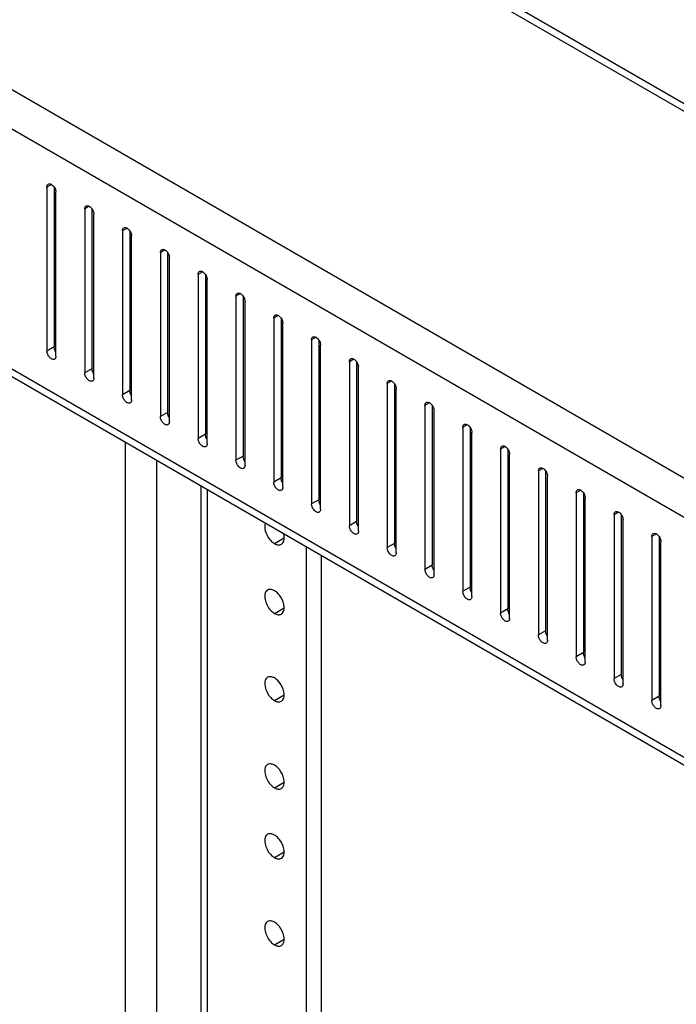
# Model space of a CAD drawing. Header units: inches. Extents: x 5 to 265, y 5 to 171.
# Tile 133 of 212: x 188.77 to 192.61, y 123.52 to 129.28. Entities that reach past the tile are written whole.
import ezdxf

# ---------------------------------------------------------------- set-up
doc = ezdxf.new("R2010")
doc.units = ezdxf.units.IN
doc.header["$LTSCALE"] = 14.96
doc.header["$MEASUREMENT"] = 0
doc.layers.get('0').update_dxf_attribs({"linetype": 'CONTINUOUS'})
doc.layers.add('03_ALL_AXES', color=7, linetype='CONTINUOUS')

msp = doc.modelspace()

# ---------------------------------------------------------------- linework, layer by layer
at = {"color": 7, "linetype": 'Continuous'}
for p, q in [((197.7377, 125.8083), (182.5292, 134.5888)), ((182.5992, 134.5957), (197.8077, 125.8153)), ((180.6723, 133.5167), (195.8808, 124.7363)), ((181.728, 132.6786), (194.6127, 125.2398)), ((195.0019, 123.5634), (181.3519, 131.444)), ((181.6138, 131.3401), (194.6727, 123.8008)), ((189.386, 73.138), (189.386, 126.8056)), ((189.5685, 105.4048), (189.5685, 126.7003)), ((189.828, 73.2878), (189.828, 126.5505)), ((189.8658, 73.3405), (189.8658, 126.5286)), ((190.4453, 73.1), (190.4453, 126.1941)), ((190.5337, 73.151), (190.5337, 126.143))]:
    msp.add_line(p, q, dxfattribs=at)
at = {"layer": '03_ALL_AXES', "color": 7, "linetype": 'Continuous'}
for p, q in [((188.9522, 128.3159), (188.9257, 128.3006)), ((188.9257, 128.3006), (188.9257, 127.3412)), ((188.9681, 128.2996), (188.9681, 127.3657)), ((188.9787, 127.3106), (188.9787, 128.27)), ((189.1735, 128.1882), (189.147, 128.1728)), ((189.147, 128.1728), (189.147, 127.2135)), ((189.1895, 128.1718), (189.1895, 127.2379)), ((189.2001, 127.1828), (189.2001, 128.1422)), ((189.3949, 128.0604), (189.3683, 128.0451)), ((189.3683, 128.0451), (189.3683, 127.0857)), ((189.4108, 128.044), (189.4108, 127.1102)), ((189.4214, 127.0551), (189.4214, 128.0144)), ((189.6162, 127.9326), (189.5897, 127.9173)), ((189.5897, 127.9173), (189.5897, 126.9579)), ((189.6321, 127.9162), (189.6321, 126.9824)), ((189.6427, 126.9273), (189.6427, 127.8867)), ((189.8375, 127.8048), (189.811, 127.7895)), ((189.811, 127.7895), (189.811, 126.8301)), ((189.8534, 127.7885), (189.8534, 126.8546)), ((189.864, 126.7995), (189.864, 127.7589)), ((190.0588, 127.677), (190.0323, 127.6617)), ((190.0323, 127.6617), (190.0323, 126.7023)), ((190.0748, 127.6607), (190.0748, 126.7268)), ((190.0854, 126.6717), (190.0854, 127.6311)), ((190.2802, 127.5493), (190.2537, 127.5339)), ((190.2537, 127.5339), (190.2537, 126.5746)), ((190.2961, 127.5329), (190.2961, 126.599)), ((190.3067, 126.5439), (190.3067, 127.5033)), ((190.5015, 127.4215), (190.475, 127.4062)), ((188.9681, 127.3657), (188.9257, 127.3412)), ((190.475, 127.4062), (190.475, 126.4468)), ((190.5174, 127.4051), (190.5174, 126.4713)), ((190.528, 126.4162), (190.528, 127.3755)), ((190.2961, 127.2574), (190.3067, 127.2635)), ((190.7228, 127.2937), (190.6963, 127.2784)), ((190.6963, 127.2784), (190.6963, 126.319)), ((190.7387, 127.2773), (190.7387, 126.3435)), ((190.7493, 126.2884), (190.7493, 127.2478)), ((189.1895, 127.2379), (189.147, 127.2135)), ((190.9441, 127.1659), (190.9176, 127.1506)), ((190.9176, 127.1506), (190.9176, 126.1912)), ((190.9601, 127.1496), (190.9601, 126.2157)), ((189.4108, 127.1102), (189.3683, 127.0857)), ((190.9707, 126.1606), (190.9707, 127.12)), ((191.1655, 127.0381), (191.139, 127.0228)), ((191.139, 127.0228), (191.139, 126.0634)), ((191.1814, 127.0218), (191.1814, 126.0879)), ((189.6321, 126.9824), (189.5897, 126.9579)), ((191.192, 126.0328), (191.192, 126.9922)), ((191.3868, 126.9104), (191.3603, 126.895)), ((191.3603, 126.895), (191.3603, 125.9357)), ((189.8534, 126.8546), (189.811, 126.8301)), ((191.4027, 126.894), (191.4027, 125.9602)), ((191.4133, 125.905), (191.4133, 126.8644)), ((191.6081, 126.7826), (191.5816, 126.7673)), ((190.0748, 126.7268), (190.0323, 126.7023)), ((190.2961, 126.7471), (190.3067, 126.7532)), ((191.5816, 126.7673), (191.5816, 125.8079)), ((191.624, 126.7662), (191.624, 125.8324)), ((191.6346, 125.7773), (191.6346, 126.7367)), ((191.8294, 126.6548), (191.8029, 126.6395)), ((191.8029, 126.6395), (191.8029, 125.6801)), ((191.8454, 126.6385), (191.8454, 125.7046)), ((191.856, 125.6495), (191.856, 126.6089)), ((190.2961, 126.599), (190.2537, 126.5746)), ((192.0508, 126.527), (192.0243, 126.5117)), ((192.0243, 126.5117), (192.0243, 125.5523)), ((192.0667, 126.5107), (192.0667, 125.5768)), ((190.5174, 126.4713), (190.475, 126.4468)), ((192.0773, 125.5217), (192.0773, 126.4811)), ((192.2721, 126.3992), (192.2456, 126.3839)), ((192.2456, 126.3839), (192.2456, 125.4245)), ((192.288, 126.3829), (192.288, 125.449)), ((190.7387, 126.3435), (190.6963, 126.319)), ((192.2986, 125.3939), (192.2986, 126.3533)), ((192.4934, 126.2715), (192.4669, 126.2562)), ((190.2579, 126.2147), (190.3152, 126.2478)), ((190.9601, 126.2157), (190.9176, 126.1912)), ((192.4669, 126.2562), (192.4669, 125.2968)), ((192.5093, 126.2551), (192.5093, 125.3213)), ((192.5199, 125.2661), (192.5199, 126.2255)), ((191.1814, 126.0879), (191.139, 126.0634)), ((191.4027, 125.9602), (191.3603, 125.9357)), ((190.2579, 125.8065), (190.3152, 125.8395)), ((191.624, 125.8324), (191.5816, 125.8079)), ((191.8454, 125.7046), (191.8029, 125.6801)), ((192.0667, 125.5768), (192.0243, 125.5523)), ((192.288, 125.449), (192.2456, 125.4245)), ((190.2579, 125.2962), (190.3152, 125.3292)), ((192.5093, 125.3213), (192.4669, 125.2968)), ((190.2579, 124.7858), (190.3152, 124.8189)), ((190.2579, 124.3776), (190.3152, 124.4107)), ((190.2579, 123.8673), (190.3152, 123.9003))]:
    msp.add_line(p, q, dxfattribs=at)
for centre, radius, start, end in [((188.9171, 128.2653), 0.0621, 33.97043, 38.78456), ((189.1384, 128.1375), 0.0621, 33.97043, 38.78456), ((189.3597, 128.0097), 0.0621, 33.97043, 38.78456), ((189.5811, 127.882), 0.0621, 33.97043, 38.78456), ((189.8024, 127.7542), 0.0621, 33.97043, 38.78456), ((190.0237, 127.6264), 0.0621, 33.97043, 38.78456), ((190.245, 127.4986), 0.0621, 33.97043, 38.78456), ((190.4664, 127.3708), 0.0621, 33.97043, 38.78456), ((190.1789, 127.2558), 0.1381, 21.94493, 30.84316), ((190.6877, 127.2431), 0.0621, 33.97043, 38.78456), ((190.909, 127.1153), 0.0621, 33.97043, 38.78456), ((191.1303, 126.9875), 0.0621, 33.97043, 38.78456), ((191.3517, 126.8597), 0.0621, 33.97043, 38.78456), ((190.1789, 126.7455), 0.1381, 21.94493, 30.84316), ((191.573, 126.7319), 0.0621, 33.97043, 38.78456), ((191.7943, 126.6042), 0.0621, 33.97043, 38.78456), ((192.0156, 126.4764), 0.0621, 33.97043, 38.78456), ((192.237, 126.3486), 0.0621, 33.97043, 38.78456), ((192.4583, 126.2208), 0.0621, 33.97043, 38.78456)]:
    msp.add_arc(centre, radius, start, end, dxfattribs=at)
for points, knots in [([(188.9257, 128.3006), (188.9257, 128.3042), (188.9266, 128.3108), (188.9309, 128.3163), (188.9335, 128.3178)], [0, 0, 0, 0, 0.549982, 1, 1, 1, 1]), ([(188.9335, 128.3178), (188.9356, 128.319), (188.941, 128.3202), (188.9495, 128.3179), (188.958, 128.3124), (188.9631, 128.3072), (188.9655, 128.3042)], [0, 0, 0, 0, 0.193684, 0.420711, 0.692082, 1, 1, 1, 1]), ([(188.9752, 128.2874), (188.9758, 128.2859), (188.9777, 128.2803), (188.9787, 128.2743), (188.9787, 128.27)], [0, 0, 0, 0, 0.266989, 1, 1, 1, 1]), ([(189.147, 128.1728), (189.147, 128.1764), (189.1479, 128.1831), (189.1523, 128.1885), (189.1548, 128.19)], [0, 0, 0, 0, 0.549982, 1, 1, 1, 1]), ([(189.1548, 128.19), (189.1569, 128.1912), (189.1623, 128.1924), (189.1708, 128.1901), (189.1793, 128.1846), (189.1844, 128.1794), (189.1868, 128.1764)], [0, 0, 0, 0, 0.193684, 0.420711, 0.692082, 1, 1, 1, 1]), ([(189.1965, 128.1596), (189.1971, 128.1581), (189.199, 128.1525), (189.2001, 128.1466), (189.2001, 128.1422)], [0, 0, 0, 0, 0.266989, 1, 1, 1, 1]), ([(189.3683, 128.0451), (189.3683, 128.0486), (189.3692, 128.0553), (189.3736, 128.0608), (189.3761, 128.0622)], [0, 0, 0, 0, 0.549982, 1, 1, 1, 1]), ([(189.3761, 128.0622), (189.3782, 128.0634), (189.3836, 128.0646), (189.3921, 128.0623), (189.4007, 128.0568), (189.4057, 128.0516), (189.4081, 128.0486)], [0, 0, 0, 0, 0.193684, 0.420711, 0.692082, 1, 1, 1, 1]), ([(189.4178, 128.0318), (189.4184, 128.0303), (189.4203, 128.0247), (189.4214, 128.0188), (189.4214, 128.0144)], [0, 0, 0, 0, 0.266989, 1, 1, 1, 1]), ([(189.5897, 127.9173), (189.5897, 127.9209), (189.5906, 127.9275), (189.5949, 127.933), (189.5974, 127.9344)], [0, 0, 0, 0, 0.549982, 1, 1, 1, 1]), ([(189.5974, 127.9344), (189.5995, 127.9357), (189.6049, 127.9369), (189.6135, 127.9345), (189.622, 127.929), (189.627, 127.9238), (189.6295, 127.9208)], [0, 0, 0, 0, 0.193684, 0.420711, 0.692082, 1, 1, 1, 1]), ([(189.6392, 127.904), (189.6397, 127.9026), (189.6416, 127.8969), (189.6427, 127.891), (189.6427, 127.8867)], [0, 0, 0, 0, 0.266989, 1, 1, 1, 1]), ([(189.811, 127.7895), (189.811, 127.7931), (189.8119, 127.7997), (189.8162, 127.8052), (189.8188, 127.8067)], [0, 0, 0, 0, 0.549982, 1, 1, 1, 1]), ([(189.8188, 127.8067), (189.8209, 127.8079), (189.8263, 127.8091), (189.8348, 127.8068), (189.8433, 127.8013), (189.8484, 127.796), (189.8508, 127.7931)], [0, 0, 0, 0, 0.193684, 0.420711, 0.692082, 1, 1, 1, 1]), ([(189.8605, 127.7762), (189.8611, 127.7748), (189.863, 127.7692), (189.864, 127.7632), (189.864, 127.7589)], [0, 0, 0, 0, 0.266989, 1, 1, 1, 1]), ([(190.0323, 127.6617), (190.0323, 127.6653), (190.0332, 127.6719), (190.0376, 127.6774), (190.0401, 127.6789)], [0, 0, 0, 0, 0.549982, 1, 1, 1, 1]), ([(190.0401, 127.6789), (190.0422, 127.6801), (190.0476, 127.6813), (190.0561, 127.679), (190.0646, 127.6735), (190.0697, 127.6683), (190.0721, 127.6653)], [0, 0, 0, 0, 0.193684, 0.420711, 0.692082, 1, 1, 1, 1]), ([(190.0818, 127.6485), (190.0824, 127.647), (190.0843, 127.6414), (190.0854, 127.6354), (190.0854, 127.6311)], [0, 0, 0, 0, 0.266989, 1, 1, 1, 1]), ([(190.2537, 127.5339), (190.2537, 127.5375), (190.2545, 127.5442), (190.2589, 127.5496), (190.2614, 127.5511)], [0, 0, 0, 0, 0.549982, 1, 1, 1, 1]), ([(190.2614, 127.5511), (190.2635, 127.5523), (190.2689, 127.5535), (190.2774, 127.5512), (190.286, 127.5457), (190.291, 127.5405), (190.2934, 127.5375)], [0, 0, 0, 0, 0.193684, 0.420711, 0.692082, 1, 1, 1, 1]), ([(190.3031, 127.5207), (190.3037, 127.5192), (190.3056, 127.5136), (190.3067, 127.5077), (190.3067, 127.5033)], [0, 0, 0, 0, 0.266989, 1, 1, 1, 1]), ([(190.475, 127.4062), (190.475, 127.4097), (190.4759, 127.4164), (190.4802, 127.4219), (190.4827, 127.4233)], [0, 0, 0, 0, 0.549982, 1, 1, 1, 1]), ([(190.4827, 127.4233), (190.4848, 127.4245), (190.4902, 127.4257), (190.4988, 127.4234), (190.5073, 127.4179), (190.5123, 127.4127), (190.5148, 127.4097)], [0, 0, 0, 0, 0.193684, 0.420711, 0.692082, 1, 1, 1, 1]), ([(188.9717, 127.3484), (188.9711, 127.3498), (188.9692, 127.3554), (188.9681, 127.3614), (188.9681, 127.3657)], [0, 0, 0, 0, 0.266989, 1, 1, 1, 1]), ([(190.5245, 127.3929), (190.525, 127.3914), (190.5269, 127.3858), (190.528, 127.3799), (190.528, 127.3755)], [0, 0, 0, 0, 0.266989, 1, 1, 1, 1]), ([(188.971, 127.2934), (188.9691, 127.2924), (188.9644, 127.2912), (188.9568, 127.2927), (188.9491, 127.2969), (188.9389, 127.3059), (188.9294, 127.3206), (188.9257, 127.3345), (188.9257, 127.3412)], [0, 0, 0, 0, 0.087096, 0.186852, 0.304476, 0.438665, 0.730051, 1, 1, 1, 1]), ([(188.9787, 127.3106), (188.9787, 127.307), (188.9778, 127.3004), (188.9735, 127.2949), (188.971, 127.2934)], [0, 0, 0, 0, 0.549982, 1, 1, 1, 1]), ([(190.6963, 127.2784), (190.6963, 127.282), (190.6972, 127.2886), (190.7015, 127.2941), (190.7041, 127.2956)], [0, 0, 0, 0, 0.549982, 1, 1, 1, 1]), ([(190.7041, 127.2956), (190.7062, 127.2968), (190.7116, 127.298), (190.7201, 127.2956), (190.7286, 127.2901), (190.7337, 127.2849), (190.7361, 127.2819)], [0, 0, 0, 0, 0.193684, 0.420711, 0.692082, 1, 1, 1, 1]), ([(190.7458, 127.2651), (190.7464, 127.2637), (190.7483, 127.2581), (190.7493, 127.2521), (190.7493, 127.2478)], [0, 0, 0, 0, 0.266989, 1, 1, 1, 1]), ([(189.1923, 127.1657), (189.1904, 127.1646), (189.1857, 127.1634), (189.1781, 127.1649), (189.1704, 127.1691), (189.1603, 127.1781), (189.1507, 127.1929), (189.147, 127.2068), (189.147, 127.2135)], [0, 0, 0, 0, 0.087096, 0.186852, 0.304476, 0.438665, 0.730051, 1, 1, 1, 1]), ([(189.193, 127.2206), (189.1924, 127.2221), (189.1905, 127.2277), (189.1895, 127.2336), (189.1895, 127.2379)], [0, 0, 0, 0, 0.266989, 1, 1, 1, 1]), ([(189.2001, 127.1828), (189.2001, 127.1793), (189.1992, 127.1726), (189.1948, 127.1671), (189.1923, 127.1657)], [0, 0, 0, 0, 0.549982, 1, 1, 1, 1]), ([(190.9176, 127.1506), (190.9176, 127.1542), (190.9185, 127.1608), (190.9229, 127.1663), (190.9254, 127.1678)], [0, 0, 0, 0, 0.549982, 1, 1, 1, 1]), ([(190.9254, 127.1678), (190.9275, 127.169), (190.9329, 127.1702), (190.9414, 127.1679), (190.9499, 127.1624), (190.955, 127.1571), (190.9574, 127.1542)], [0, 0, 0, 0, 0.193684, 0.420711, 0.692082, 1, 1, 1, 1]), ([(190.9671, 127.1373), (190.9677, 127.1359), (190.9696, 127.1303), (190.9707, 127.1243), (190.9707, 127.12)], [0, 0, 0, 0, 0.266989, 1, 1, 1, 1]), ([(189.4136, 127.0379), (189.4117, 127.0368), (189.407, 127.0356), (189.3995, 127.0371), (189.3917, 127.0413), (189.3816, 127.0504), (189.372, 127.0651), (189.3683, 127.079), (189.3683, 127.0857)], [0, 0, 0, 0, 0.087096, 0.186852, 0.304476, 0.438665, 0.730051, 1, 1, 1, 1]), ([(189.4143, 127.0928), (189.4138, 127.0943), (189.4118, 127.0999), (189.4108, 127.1058), (189.4108, 127.1102)], [0, 0, 0, 0, 0.266989, 1, 1, 1, 1]), ([(189.4214, 127.0551), (189.4214, 127.0515), (189.4205, 127.0448), (189.4161, 127.0394), (189.4136, 127.0379)], [0, 0, 0, 0, 0.549982, 1, 1, 1, 1]), ([(191.139, 127.0228), (191.139, 127.0264), (191.1398, 127.033), (191.1442, 127.0385), (191.1467, 127.04)], [0, 0, 0, 0, 0.549982, 1, 1, 1, 1]), ([(191.1467, 127.04), (191.1488, 127.0412), (191.1542, 127.0424), (191.1627, 127.0401), (191.1713, 127.0346), (191.1763, 127.0294), (191.1787, 127.0264)], [0, 0, 0, 0, 0.193684, 0.420711, 0.692082, 1, 1, 1, 1]), ([(189.6349, 126.9101), (189.6331, 126.909), (189.6284, 126.9078), (189.6208, 126.9093), (189.613, 126.9136), (189.6029, 126.9226), (189.5934, 126.9373), (189.5897, 126.9512), (189.5897, 126.9579)], [0, 0, 0, 0, 0.087096, 0.186852, 0.304476, 0.438665, 0.730051, 1, 1, 1, 1]), ([(189.6357, 126.965), (189.6351, 126.9665), (189.6332, 126.9721), (189.6321, 126.978), (189.6321, 126.9824)], [0, 0, 0, 0, 0.266989, 1, 1, 1, 1]), ([(191.1884, 127.0096), (191.189, 127.0081), (191.1909, 127.0025), (191.192, 126.9966), (191.192, 126.9922)], [0, 0, 0, 0, 0.266989, 1, 1, 1, 1]), ([(189.6427, 126.9273), (189.6427, 126.9237), (189.6418, 126.9171), (189.6375, 126.9116), (189.6349, 126.9101)], [0, 0, 0, 0, 0.549982, 1, 1, 1, 1]), ([(191.3603, 126.895), (191.3603, 126.8986), (191.3612, 126.9053), (191.3655, 126.9108), (191.368, 126.9122)], [0, 0, 0, 0, 0.549982, 1, 1, 1, 1]), ([(191.368, 126.9122), (191.3701, 126.9134), (191.3755, 126.9146), (191.3841, 126.9123), (191.3926, 126.9068), (191.3976, 126.9016), (191.4001, 126.8986)], [0, 0, 0, 0, 0.193684, 0.420711, 0.692082, 1, 1, 1, 1]), ([(189.857, 126.8372), (189.8564, 126.8387), (189.8545, 126.8443), (189.8534, 126.8503), (189.8534, 126.8546)], [0, 0, 0, 0, 0.266989, 1, 1, 1, 1]), ([(191.4098, 126.8818), (191.4103, 126.8803), (191.4122, 126.8747), (191.4133, 126.8688), (191.4133, 126.8644)], [0, 0, 0, 0, 0.266989, 1, 1, 1, 1]), ([(189.8563, 126.7823), (189.8544, 126.7812), (189.8497, 126.78), (189.8421, 126.7816), (189.8344, 126.7858), (189.8242, 126.7948), (189.8147, 126.8095), (189.811, 126.8234), (189.811, 126.8301)], [0, 0, 0, 0, 0.087096, 0.186852, 0.304476, 0.438665, 0.730051, 1, 1, 1, 1]), ([(189.864, 126.7995), (189.864, 126.7959), (189.8631, 126.7893), (189.8588, 126.7838), (189.8563, 126.7823)], [0, 0, 0, 0, 0.549982, 1, 1, 1, 1]), ([(191.5816, 126.7673), (191.5816, 126.7708), (191.5825, 126.7775), (191.5868, 126.783), (191.5894, 126.7844)], [0, 0, 0, 0, 0.549982, 1, 1, 1, 1]), ([(191.5894, 126.7844), (191.5915, 126.7856), (191.5969, 126.7868), (191.6054, 126.7845), (191.6139, 126.779), (191.619, 126.7738), (191.6214, 126.7708)], [0, 0, 0, 0, 0.193684, 0.420711, 0.692082, 1, 1, 1, 1]), ([(190.0783, 126.7095), (190.0777, 126.7109), (190.0758, 126.7165), (190.0748, 126.7225), (190.0748, 126.7268)], [0, 0, 0, 0, 0.266989, 1, 1, 1, 1]), ([(191.6311, 126.754), (191.6317, 126.7525), (191.6336, 126.7469), (191.6346, 126.741), (191.6346, 126.7367)], [0, 0, 0, 0, 0.266989, 1, 1, 1, 1]), ([(190.0776, 126.6546), (190.0757, 126.6535), (190.071, 126.6523), (190.0634, 126.6538), (190.0557, 126.658), (190.0456, 126.667), (190.036, 126.6817), (190.0323, 126.6956), (190.0323, 126.7023)], [0, 0, 0, 0, 0.087096, 0.186852, 0.304476, 0.438665, 0.730051, 1, 1, 1, 1]), ([(190.0854, 126.6717), (190.0854, 126.6681), (190.0845, 126.6615), (190.0801, 126.656), (190.0776, 126.6546)], [0, 0, 0, 0, 0.549982, 1, 1, 1, 1]), ([(191.8029, 126.6395), (191.8029, 126.6431), (191.8038, 126.6497), (191.8082, 126.6552), (191.8107, 126.6567)], [0, 0, 0, 0, 0.549982, 1, 1, 1, 1]), ([(191.8107, 126.6567), (191.8128, 126.6579), (191.8182, 126.6591), (191.8267, 126.6567), (191.8352, 126.6513), (191.8403, 126.646), (191.8427, 126.643)], [0, 0, 0, 0, 0.193684, 0.420711, 0.692082, 1, 1, 1, 1]), ([(191.8524, 126.6262), (191.853, 126.6248), (191.8549, 126.6192), (191.856, 126.6132), (191.856, 126.6089)], [0, 0, 0, 0, 0.266989, 1, 1, 1, 1]), ([(190.2989, 126.5268), (190.297, 126.5257), (190.2923, 126.5245), (190.2848, 126.526), (190.277, 126.5302), (190.2669, 126.5392), (190.2573, 126.554), (190.2537, 126.5679), (190.2537, 126.5746)], [0, 0, 0, 0, 0.087096, 0.186852, 0.304476, 0.438665, 0.730051, 1, 1, 1, 1]), ([(190.2996, 126.5817), (190.2991, 126.5832), (190.2971, 126.5888), (190.2961, 126.5947), (190.2961, 126.599)], [0, 0, 0, 0, 0.266989, 1, 1, 1, 1]), ([(190.3067, 126.5439), (190.3067, 126.5404), (190.3058, 126.5337), (190.3015, 126.5282), (190.2989, 126.5268)], [0, 0, 0, 0, 0.549982, 1, 1, 1, 1]), ([(192.0243, 126.5117), (192.0243, 126.5153), (192.0251, 126.5219), (192.0295, 126.5274), (192.032, 126.5289)], [0, 0, 0, 0, 0.549982, 1, 1, 1, 1]), ([(192.032, 126.5289), (192.0341, 126.5301), (192.0395, 126.5313), (192.048, 126.529), (192.0566, 126.5235), (192.0616, 126.5183), (192.064, 126.5153)], [0, 0, 0, 0, 0.193684, 0.420711, 0.692082, 1, 1, 1, 1]), ([(192.0737, 126.4985), (192.0743, 126.497), (192.0762, 126.4914), (192.0773, 126.4854), (192.0773, 126.4811)], [0, 0, 0, 0, 0.266989, 1, 1, 1, 1]), ([(190.5202, 126.399), (190.5184, 126.3979), (190.5137, 126.3967), (190.5061, 126.3982), (190.4983, 126.4024), (190.4882, 126.4115), (190.4787, 126.4262), (190.475, 126.4401), (190.475, 126.4468)], [0, 0, 0, 0, 0.087096, 0.186852, 0.304476, 0.438665, 0.730051, 1, 1, 1, 1]), ([(190.521, 126.4539), (190.5204, 126.4554), (190.5185, 126.461), (190.5174, 126.4669), (190.5174, 126.4713)], [0, 0, 0, 0, 0.266989, 1, 1, 1, 1]), ([(190.528, 126.4162), (190.528, 126.4126), (190.5271, 126.4059), (190.5228, 126.4005), (190.5202, 126.399)], [0, 0, 0, 0, 0.549982, 1, 1, 1, 1]), ([(192.2456, 126.3839), (192.2456, 126.3875), (192.2465, 126.3942), (192.2508, 126.3996), (192.2533, 126.4011)], [0, 0, 0, 0, 0.549982, 1, 1, 1, 1]), ([(192.2533, 126.4011), (192.2554, 126.4023), (192.2608, 126.4035), (192.2694, 126.4012), (192.2779, 126.3957), (192.283, 126.3905), (192.2854, 126.3875)], [0, 0, 0, 0, 0.193684, 0.420711, 0.692082, 1, 1, 1, 1]), ([(190.2039, 126.3341), (190.1987, 126.32), (190.2019, 126.2843), (190.2178, 126.2544), (190.2293, 126.2401)], [0, 0, 0, 0, 0.450924, 1, 1, 1, 1]), ([(190.7416, 126.2712), (190.7397, 126.2701), (190.735, 126.2689), (190.7274, 126.2704), (190.7197, 126.2747), (190.7095, 126.2837), (190.7, 126.2984), (190.6963, 126.3123), (190.6963, 126.319)], [0, 0, 0, 0, 0.087096, 0.186852, 0.304476, 0.438665, 0.730051, 1, 1, 1, 1]), ([(190.7423, 126.3261), (190.7417, 126.3276), (190.7398, 126.3332), (190.7387, 126.3391), (190.7387, 126.3435)], [0, 0, 0, 0, 0.266989, 1, 1, 1, 1]), ([(192.2951, 126.3707), (192.2956, 126.3692), (192.2975, 126.3636), (192.2986, 126.3577), (192.2986, 126.3533)], [0, 0, 0, 0, 0.266989, 1, 1, 1, 1]), ([(190.3075, 126.2192), (190.3097, 126.2222), (190.3173, 126.2388), (190.3154, 126.2581), (190.3119, 126.2718)], [0, 0, 0, 0, 0.210626, 1, 1, 1, 1]), ([(190.7493, 126.2884), (190.7493, 126.2848), (190.7485, 126.2782), (190.7441, 126.2727), (190.7416, 126.2712)], [0, 0, 0, 0, 0.549982, 1, 1, 1, 1]), ([(192.4669, 126.2562), (192.4669, 126.2597), (192.4678, 126.2664), (192.4721, 126.2719), (192.4747, 126.2733)], [0, 0, 0, 0, 0.549982, 1, 1, 1, 1]), ([(192.4747, 126.2733), (192.4768, 126.2745), (192.4822, 126.2757), (192.4907, 126.2734), (192.4992, 126.2679), (192.5043, 126.2627), (192.5067, 126.2597)], [0, 0, 0, 0, 0.193684, 0.420711, 0.692082, 1, 1, 1, 1]), ([(190.2293, 126.2401), (190.2314, 126.2375), (190.2398, 126.2278), (190.2498, 126.2194), (190.2579, 126.2147)], [0, 0, 0, 0, 0.26699, 1, 1, 1, 1]), ([(190.2579, 126.2147), (190.2646, 126.2109), (190.278, 126.2053), (190.2929, 126.2076), (190.2984, 126.2107)], [0, 0, 0, 0, 0.54998, 1, 1, 1, 1]), ([(190.9636, 126.1984), (190.963, 126.1998), (190.9611, 126.2054), (190.9601, 126.2114), (190.9601, 126.2157)], [0, 0, 0, 0, 0.266989, 1, 1, 1, 1]), ([(192.5164, 126.2429), (192.517, 126.2414), (192.5189, 126.2358), (192.5199, 126.2299), (192.5199, 126.2255)], [0, 0, 0, 0, 0.266989, 1, 1, 1, 1]), ([(190.9629, 126.1434), (190.961, 126.1424), (190.9563, 126.1411), (190.9487, 126.1427), (190.941, 126.1469), (190.9309, 126.1559), (190.9213, 126.1706), (190.9176, 126.1845), (190.9176, 126.1912)], [0, 0, 0, 0, 0.087096, 0.186852, 0.304476, 0.438665, 0.730051, 1, 1, 1, 1]), ([(190.9707, 126.1606), (190.9707, 126.157), (190.9698, 126.1504), (190.9654, 126.1449), (190.9629, 126.1434)], [0, 0, 0, 0, 0.549982, 1, 1, 1, 1]), ([(191.1842, 126.0157), (191.1823, 126.0146), (191.1776, 126.0134), (191.1701, 126.0149), (191.1623, 126.0191), (191.1522, 126.0281), (191.1426, 126.0428), (191.139, 126.0567), (191.139, 126.0634)], [0, 0, 0, 0, 0.087096, 0.186852, 0.304476, 0.438665, 0.730051, 1, 1, 1, 1]), ([(191.1849, 126.0706), (191.1844, 126.072), (191.1825, 126.0777), (191.1814, 126.0836), (191.1814, 126.0879)], [0, 0, 0, 0, 0.266989, 1, 1, 1, 1]), ([(191.192, 126.0328), (191.192, 126.0292), (191.1911, 126.0226), (191.1868, 126.0171), (191.1842, 126.0157)], [0, 0, 0, 0, 0.549982, 1, 1, 1, 1]), ([(190.2174, 125.9428), (190.211, 125.939), (190.2004, 125.9237), (190.1998, 125.8944), (190.2091, 125.8621), (190.2216, 125.8414), (190.2293, 125.8319)], [0, 0, 0, 0, 0.182426, 0.415793, 0.699097, 1, 1, 1, 1]), ([(190.2579, 125.9387), (190.2555, 125.9401), (190.2466, 125.9446), (190.2364, 125.947), (190.2293, 125.9464)], [0, 0, 0, 0, 0.277751, 1, 1, 1, 1]), ([(190.2865, 125.9134), (190.2844, 125.916), (190.276, 125.9256), (190.266, 125.9341), (190.2579, 125.9387)], [0, 0, 0, 0, 0.26699, 1, 1, 1, 1]), ([(191.4055, 125.8879), (191.4037, 125.8868), (191.399, 125.8856), (191.3914, 125.8871), (191.3837, 125.8913), (191.3735, 125.9003), (191.364, 125.9151), (191.3603, 125.929), (191.3603, 125.9357)], [0, 0, 0, 0, 0.087096, 0.186852, 0.304476, 0.438665, 0.730051, 1, 1, 1, 1]), ([(191.4063, 125.9428), (191.4057, 125.9443), (191.4038, 125.9499), (191.4027, 125.9558), (191.4027, 125.9602)], [0, 0, 0, 0, 0.266989, 1, 1, 1, 1]), ([(190.3075, 125.8109), (190.3166, 125.8238), (190.3163, 125.8648), (190.2994, 125.8974), (190.2865, 125.9134)], [0, 0, 0, 0, 0.433871, 1, 1, 1, 1]), ([(191.4133, 125.905), (191.4133, 125.9015), (191.4124, 125.8948), (191.4081, 125.8893), (191.4055, 125.8879)], [0, 0, 0, 0, 0.549982, 1, 1, 1, 1]), ([(190.2293, 125.8319), (190.2314, 125.8292), (190.2398, 125.8196), (190.2498, 125.8112), (190.2579, 125.8065)], [0, 0, 0, 0, 0.26699, 1, 1, 1, 1]), ([(190.2579, 125.8065), (190.2646, 125.8026), (190.278, 125.7971), (190.2929, 125.7993), (190.2984, 125.8025)], [0, 0, 0, 0, 0.54998, 1, 1, 1, 1]), ([(191.6269, 125.7601), (191.625, 125.759), (191.6203, 125.7578), (191.6127, 125.7593), (191.605, 125.7635), (191.5948, 125.7726), (191.5853, 125.7873), (191.5816, 125.8012), (191.5816, 125.8079)], [0, 0, 0, 0, 0.087096, 0.186852, 0.304476, 0.438665, 0.730051, 1, 1, 1, 1]), ([(191.6276, 125.815), (191.627, 125.8165), (191.6251, 125.8221), (191.624, 125.828), (191.624, 125.8324)], [0, 0, 0, 0, 0.266989, 1, 1, 1, 1]), ([(191.6346, 125.7773), (191.6346, 125.7737), (191.6338, 125.767), (191.6294, 125.7616), (191.6269, 125.7601)], [0, 0, 0, 0, 0.549982, 1, 1, 1, 1]), ([(191.8489, 125.6872), (191.8483, 125.6887), (191.8464, 125.6943), (191.8454, 125.7003), (191.8454, 125.7046)], [0, 0, 0, 0, 0.266989, 1, 1, 1, 1]), ([(191.8482, 125.6323), (191.8463, 125.6312), (191.8416, 125.63), (191.834, 125.6315), (191.8263, 125.6358), (191.8162, 125.6448), (191.8066, 125.6595), (191.8029, 125.6734), (191.8029, 125.6801)], [0, 0, 0, 0, 0.087096, 0.186852, 0.304476, 0.438665, 0.730051, 1, 1, 1, 1]), ([(191.856, 125.6495), (191.856, 125.6459), (191.8551, 125.6393), (191.8507, 125.6338), (191.8482, 125.6323)], [0, 0, 0, 0, 0.549982, 1, 1, 1, 1]), ([(192.0702, 125.5595), (192.0697, 125.5609), (192.0678, 125.5665), (192.0667, 125.5725), (192.0667, 125.5768)], [0, 0, 0, 0, 0.266989, 1, 1, 1, 1]), ([(192.0695, 125.5045), (192.0676, 125.5035), (192.0629, 125.5022), (192.0554, 125.5038), (192.0476, 125.508), (192.0375, 125.517), (192.0279, 125.5317), (192.0243, 125.5456), (192.0243, 125.5523)], [0, 0, 0, 0, 0.087096, 0.186852, 0.304476, 0.438665, 0.730051, 1, 1, 1, 1]), ([(192.0773, 125.5217), (192.0773, 125.5181), (192.0764, 125.5115), (192.0721, 125.506), (192.0695, 125.5045)], [0, 0, 0, 0, 0.549982, 1, 1, 1, 1]), ([(190.2174, 125.4324), (190.211, 125.4287), (190.2004, 125.4134), (190.1998, 125.3841), (190.2091, 125.3518), (190.2216, 125.3311), (190.2293, 125.3216)], [0, 0, 0, 0, 0.182426, 0.415793, 0.699097, 1, 1, 1, 1]), ([(190.2579, 125.4284), (190.2555, 125.4298), (190.2466, 125.4343), (190.2364, 125.4367), (190.2293, 125.4361)], [0, 0, 0, 0, 0.277751, 1, 1, 1, 1]), ([(190.2865, 125.403), (190.2844, 125.4057), (190.276, 125.4153), (190.266, 125.4237), (190.2579, 125.4284)], [0, 0, 0, 0, 0.26699, 1, 1, 1, 1]), ([(190.3075, 125.3006), (190.3166, 125.3135), (190.3163, 125.3545), (190.2994, 125.387), (190.2865, 125.403)], [0, 0, 0, 0, 0.433871, 1, 1, 1, 1]), ([(192.2908, 125.3768), (192.289, 125.3757), (192.2843, 125.3745), (192.2767, 125.376), (192.269, 125.3802), (192.2588, 125.3892), (192.2493, 125.404), (192.2456, 125.4178), (192.2456, 125.4245)], [0, 0, 0, 0, 0.087096, 0.186852, 0.304476, 0.438665, 0.730051, 1, 1, 1, 1]), ([(192.2916, 125.4317), (192.291, 125.4331), (192.2891, 125.4388), (192.288, 125.4447), (192.288, 125.449)], [0, 0, 0, 0, 0.266989, 1, 1, 1, 1]), ([(192.2986, 125.3939), (192.2986, 125.3903), (192.2977, 125.3837), (192.2934, 125.3782), (192.2908, 125.3768)], [0, 0, 0, 0, 0.549982, 1, 1, 1, 1]), ([(190.2293, 125.3216), (190.2314, 125.3189), (190.2398, 125.3093), (190.2498, 125.3008), (190.2579, 125.2962)], [0, 0, 0, 0, 0.26699, 1, 1, 1, 1]), ([(190.2579, 125.2962), (190.2646, 125.2923), (190.278, 125.2868), (190.2929, 125.289), (190.2984, 125.2921)], [0, 0, 0, 0, 0.54998, 1, 1, 1, 1]), ([(192.5122, 125.249), (192.5103, 125.2479), (192.5056, 125.2467), (192.498, 125.2482), (192.4903, 125.2524), (192.4801, 125.2614), (192.4706, 125.2762), (192.4669, 125.2901), (192.4669, 125.2968)], [0, 0, 0, 0, 0.087096, 0.186852, 0.304476, 0.438665, 0.730051, 1, 1, 1, 1]), ([(192.5129, 125.3039), (192.5123, 125.3054), (192.5104, 125.311), (192.5093, 125.3169), (192.5093, 125.3213)], [0, 0, 0, 0, 0.266989, 1, 1, 1, 1]), ([(192.5199, 125.2661), (192.5199, 125.2626), (192.5191, 125.2559), (192.5147, 125.2504), (192.5122, 125.249)], [0, 0, 0, 0, 0.549982, 1, 1, 1, 1]), ([(190.2174, 124.9221), (190.211, 124.9184), (190.2004, 124.9031), (190.1998, 124.8738), (190.2091, 124.8415), (190.2216, 124.8208), (190.2293, 124.8112)], [0, 0, 0, 0, 0.182426, 0.415793, 0.699097, 1, 1, 1, 1]), ([(190.2579, 124.9181), (190.2555, 124.9195), (190.2466, 124.924), (190.2364, 124.9264), (190.2293, 124.9258)], [0, 0, 0, 0, 0.277751, 1, 1, 1, 1]), ([(190.2865, 124.8927), (190.2844, 124.8954), (190.276, 124.905), (190.266, 124.9134), (190.2579, 124.9181)], [0, 0, 0, 0, 0.26699, 1, 1, 1, 1]), ([(190.3075, 124.7903), (190.3166, 124.8032), (190.3163, 124.8442), (190.2994, 124.8767), (190.2865, 124.8927)], [0, 0, 0, 0, 0.433871, 1, 1, 1, 1]), ([(190.2293, 124.8112), (190.2314, 124.8086), (190.2398, 124.799), (190.2498, 124.7905), (190.2579, 124.7858)], [0, 0, 0, 0, 0.26699, 1, 1, 1, 1]), ([(190.2579, 124.7858), (190.2646, 124.782), (190.278, 124.7765), (190.2929, 124.7787), (190.2984, 124.7818)], [0, 0, 0, 0, 0.54998, 1, 1, 1, 1]), ([(190.2174, 124.5139), (190.211, 124.5102), (190.2004, 124.4948), (190.1998, 124.4656), (190.2091, 124.4332), (190.2216, 124.4125), (190.2293, 124.403)], [0, 0, 0, 0, 0.182426, 0.415793, 0.699097, 1, 1, 1, 1]), ([(190.2579, 124.5099), (190.2555, 124.5112), (190.2466, 124.5157), (190.2364, 124.5182), (190.2293, 124.5175)], [0, 0, 0, 0, 0.277751, 1, 1, 1, 1]), ([(190.2865, 124.4845), (190.2844, 124.4871), (190.276, 124.4968), (190.266, 124.5052), (190.2579, 124.5099)], [0, 0, 0, 0, 0.26699, 1, 1, 1, 1]), ([(190.3075, 124.382), (190.3166, 124.3949), (190.3163, 124.4359), (190.2994, 124.4685), (190.2865, 124.4845)], [0, 0, 0, 0, 0.433871, 1, 1, 1, 1]), ([(190.2293, 124.403), (190.2314, 124.4003), (190.2398, 124.3907), (190.2498, 124.3823), (190.2579, 124.3776)], [0, 0, 0, 0, 0.26699, 1, 1, 1, 1]), ([(190.2579, 124.3776), (190.2646, 124.3737), (190.278, 124.3682), (190.2929, 124.3704), (190.2984, 124.3736)], [0, 0, 0, 0, 0.54998, 1, 1, 1, 1]), ([(190.2174, 124.0036), (190.211, 123.9998), (190.2004, 123.9845), (190.1998, 123.9552), (190.2091, 123.9229), (190.2216, 123.9022), (190.2293, 123.8927)], [0, 0, 0, 0, 0.182426, 0.415793, 0.699097, 1, 1, 1, 1]), ([(190.2579, 123.9996), (190.2555, 124.0009), (190.2466, 124.0054), (190.2364, 124.0078), (190.2293, 124.0072)], [0, 0, 0, 0, 0.277751, 1, 1, 1, 1]), ([(190.2865, 123.9742), (190.2844, 123.9768), (190.276, 123.9864), (190.266, 123.9949), (190.2579, 123.9996)], [0, 0, 0, 0, 0.26699, 1, 1, 1, 1]), ([(190.3075, 123.8717), (190.3166, 123.8846), (190.3163, 123.9256), (190.2994, 123.9582), (190.2865, 123.9742)], [0, 0, 0, 0, 0.433871, 1, 1, 1, 1]), ([(190.2293, 123.8927), (190.2314, 123.89), (190.2398, 123.8804), (190.2498, 123.872), (190.2579, 123.8673)], [0, 0, 0, 0, 0.26699, 1, 1, 1, 1]), ([(190.2579, 123.8673), (190.2646, 123.8634), (190.278, 123.8579), (190.2929, 123.8601), (190.2984, 123.8633)], [0, 0, 0, 0, 0.54998, 1, 1, 1, 1])]:
    msp.add_open_spline(points, degree=3, knots=knots, dxfattribs=at)
for points in [[(188.9686, 128.3), (188.9712, 128.296), (188.9735, 128.2918), (188.9752, 128.2874)], [(189.1899, 128.1722), (189.1925, 128.1683), (189.1948, 128.164), (189.1965, 128.1596)], [(189.4112, 128.0444), (189.4139, 128.0405), (189.4161, 128.0362), (189.4178, 128.0318)], [(189.6325, 127.9166), (189.6352, 127.9127), (189.6374, 127.9085), (189.6392, 127.904)], [(189.8539, 127.7889), (189.8565, 127.7849), (189.8588, 127.7807), (189.8605, 127.7762)], [(190.0752, 127.6611), (190.0778, 127.6571), (190.0801, 127.6529), (190.0818, 127.6485)], [(190.2965, 127.5333), (190.2992, 127.5294), (190.3014, 127.5251), (190.3031, 127.5207)], [(190.5178, 127.4055), (190.5205, 127.4016), (190.5227, 127.3973), (190.5245, 127.3929)], [(188.9783, 127.3358), (188.9756, 127.3397), (188.9734, 127.3439), (188.9717, 127.3484)], [(190.7392, 127.2777), (190.7418, 127.2738), (190.7441, 127.2696), (190.7458, 127.2651)], [(189.1996, 127.208), (189.197, 127.2119), (189.1947, 127.2162), (189.193, 127.2206)], [(190.2984, 127.2313), (190.3017, 127.2332), (190.3046, 127.2359), (190.3068, 127.2388)], [(190.9605, 127.15), (190.9631, 127.146), (190.9654, 127.1418), (190.9671, 127.1373)], [(189.4209, 127.0802), (189.4183, 127.0841), (189.416, 127.0884), (189.4143, 127.0928)], [(191.1818, 127.0222), (191.1845, 127.0182), (191.1867, 127.014), (191.1884, 127.0096)], [(189.6423, 126.9524), (189.6396, 126.9563), (189.6374, 126.9606), (189.6357, 126.965)], [(189.8636, 126.8246), (189.8609, 126.8286), (189.8587, 126.8328), (189.857, 126.8372)], [(191.4031, 126.8944), (191.4058, 126.8905), (191.408, 126.8862), (191.4098, 126.8818)], [(190.2984, 126.721), (190.3017, 126.7229), (190.3046, 126.7255), (190.3068, 126.7285)], [(191.6245, 126.7666), (191.6271, 126.7627), (191.6294, 126.7584), (191.6311, 126.754)], [(190.0849, 126.6969), (190.0823, 126.7008), (190.08, 126.705), (190.0783, 126.7095)], [(191.8458, 126.6388), (191.8485, 126.6349), (191.8507, 126.6307), (191.8524, 126.6262)], [(190.3062, 126.5691), (190.3036, 126.573), (190.3013, 126.5773), (190.2996, 126.5817)], [(192.0671, 126.5111), (192.0698, 126.5071), (192.072, 126.5029), (192.0737, 126.4985)], [(190.5276, 126.4413), (190.5249, 126.4452), (190.5227, 126.4495), (190.521, 126.4539)], [(192.2884, 126.3833), (192.2911, 126.3794), (192.2933, 126.3751), (192.2951, 126.3707)], [(190.7489, 126.3135), (190.7462, 126.3175), (190.744, 126.3217), (190.7423, 126.3261)], [(190.2984, 126.2107), (190.302, 126.2128), (190.3051, 126.2158), (190.3075, 126.2192)], [(192.5098, 126.2555), (192.5124, 126.2516), (192.5147, 126.2473), (192.5164, 126.2429)], [(190.9702, 126.1857), (190.9676, 126.1897), (190.9653, 126.1939), (190.9636, 126.1984)], [(191.1915, 126.058), (191.1889, 126.0619), (191.1866, 126.0661), (191.1849, 126.0706)], [(190.2293, 125.9464), (190.2251, 125.9461), (190.221, 125.9448), (190.2174, 125.9428)], [(191.4129, 125.9302), (191.4102, 125.9341), (191.408, 125.9384), (191.4063, 125.9428)], [(190.2984, 125.8025), (190.302, 125.8045), (190.3051, 125.8075), (190.3075, 125.8109)], [(191.6342, 125.8024), (191.6315, 125.8063), (191.6293, 125.8106), (191.6276, 125.815)], [(191.8555, 125.6746), (191.8529, 125.6786), (191.8506, 125.6828), (191.8489, 125.6872)], [(192.0768, 125.5468), (192.0742, 125.5508), (192.0719, 125.555), (192.0702, 125.5595)], [(190.2293, 125.4361), (190.2251, 125.4357), (190.221, 125.4345), (190.2174, 125.4324)], [(192.2982, 125.4191), (192.2955, 125.423), (192.2933, 125.4272), (192.2916, 125.4317)], [(190.2984, 125.2921), (190.302, 125.2942), (190.3051, 125.2972), (190.3075, 125.3006)], [(192.5195, 125.2913), (192.5168, 125.2952), (192.5146, 125.2995), (192.5129, 125.3039)], [(190.2293, 124.9258), (190.2251, 124.9254), (190.221, 124.9242), (190.2174, 124.9221)], [(190.2984, 124.7818), (190.302, 124.7839), (190.3051, 124.7869), (190.3075, 124.7903)], [(190.2293, 124.5175), (190.2251, 124.5172), (190.221, 124.5159), (190.2174, 124.5139)], [(190.2984, 124.3736), (190.302, 124.3757), (190.3051, 124.3786), (190.3075, 124.382)], [(190.2293, 124.0072), (190.2251, 124.0069), (190.221, 124.0056), (190.2174, 124.0036)], [(190.2984, 123.8633), (190.302, 123.8653), (190.3051, 123.8683), (190.3075, 123.8717)]]:
    msp.add_open_spline(points, degree=3, dxfattribs=at)

doc.saveas('drawing.dxf')
